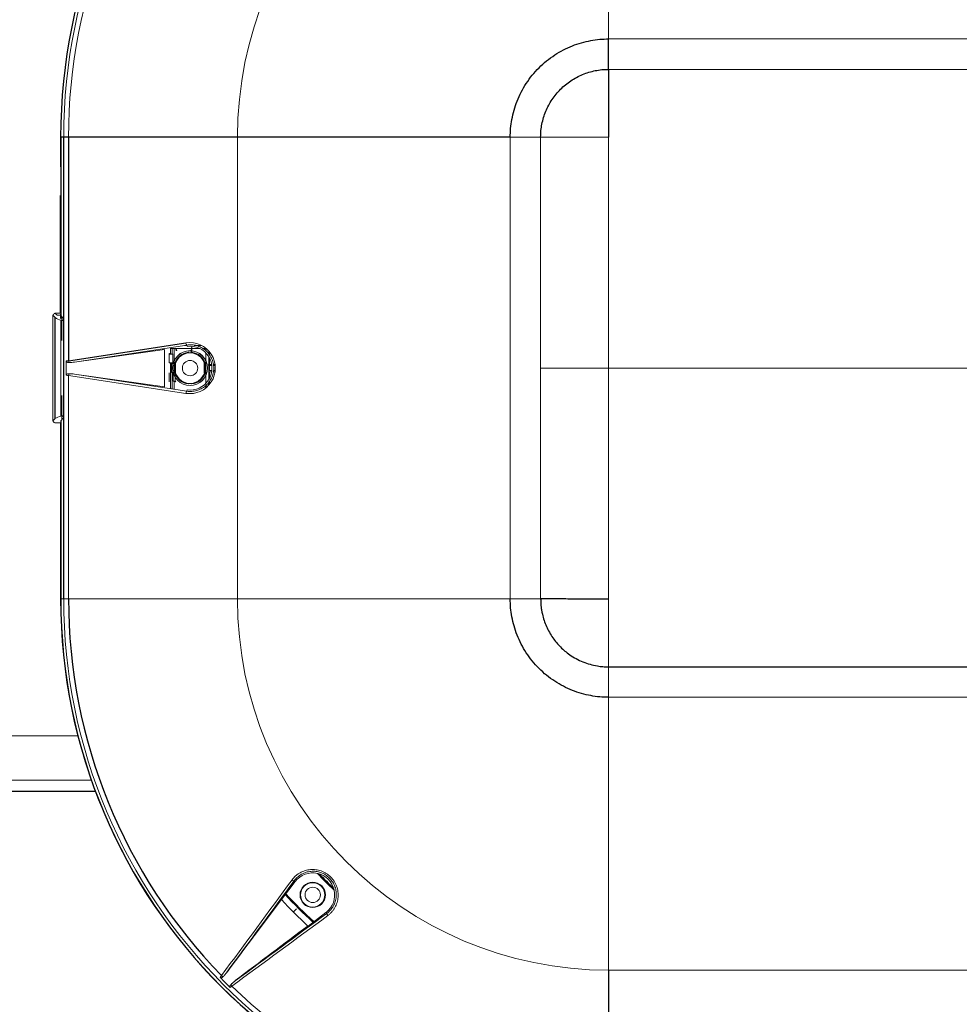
# Paper-space layout '_Top' of a CAD drawing. Header units: millimetres. Extents: x -1506 to 1507, y -605 to 634.
# Tile 11 of 13: x 630 to 1057, y -289 to 159. Entities that reach past the tile are written whole.
import ezdxf

# ---------------------------------------------------------------- set-up
doc = ezdxf.new("R2010")
doc.units = ezdxf.units.MM

psp = doc.layouts.new('_Top')

# ---------------------------------------------------------------- linework, layer by layer
at = {"color": 7, "linetype": 'Continuous', "lineweight": 25}
for p, q in [((897.66, 135.91), (897.66, 149.75)), ((728.77, 105), (648.31, 105)), ((648.36, 105), (648.36, 23.95)), ((649.7, -105), (649.7, 105)), ((651.91, 105), (651.91, 3.38)), ((648.33, 78.48), (648.31, 78.47)), ((648.31, 25.02), (648.31, 78.47)), ((648.36, 78.47), (648.31, 78.47)), ((648.2, 24.11), (648.36, 24.61)), ((651.91, 3.38), (705.35, 11.49)), ((648.36, -23.95), (648.36, -105)), ((648.33, -91.52), (648.33, -78.48)), ((897.66, -135.91), (1257.66, -135.91)), ((664.22, -192.65), (-662.72, -192.65)), ((897.66, -273.89), (897.66, -354.35))]:
    psp.add_line(p, q, dxfattribs=at)
at = {"color": 144, "linetype": 'Continuous', "lineweight": 18}
for p, q in [((897.66, 149.75), (1257.66, 149.75)), ((1257.66, 135.91), (897.66, 135.91)), ((648.31, 91.53), (648.31, 105)), ((728.77, 105), (728.77, -105)), ((866.75, 105), (852.91, 105)), ((852.91, -105), (852.91, 105)), ((866.75, 105), (866.75, -105)), ((648.31, 91.53), (648.33, 91.52)), ((648.33, 78.48), (648.33, 91.52)), ((648.33, 78.48), (648.36, 78.48)), ((644.74, 24.03), (644.74, -24.03)), ((645.66, 23.11), (644.74, 24.03)), ((644.9, 24.03), (644.9, 23.87)), ((645.66, 23.11), (645.66, -23.11)), ((645.74, 25.02), (646.66, 24.11)), ((645.74, 25.02), (648.31, 25.02)), ((645.9, 24.86), (645.74, 24.86)), ((645.77, 22.95), (645.77, -22.95)), ((646.66, 24.11), (648.2, 24.11)), ((648.2, 24.11), (648.2, 22.58)), ((648.2, 22.58), (648.47, 22.75)), ((648.31, 25.02), (648.34, 24.92)), ((648.36, 25.02), (648.31, 25.02)), ((648.36, 24.97), (648.31, 25.02)), ((648.34, 24.92), (648.36, 24.92)), ((649.52, 22.79), (648.36, 23.95)), ((648.47, 22.75), (648.47, 23.84)), ((648.81, 23.5), (648.81, 12.5)), ((648.47, 21.55), (649.36, 22)), ((649.57, 21.8), (648.47, 21.25)), ((648.47, -21.79), (648.47, 21.79)), ((648.47, 21.25), (648.47, 21.25)), ((649.36, 22), (649.57, 22)), ((649.57, 21.79), (649.57, -21.79)), ((705.74, 10.5), (654.67, 2.75)), ((698.32, 6.54), (698.32, 9.38)), ((698.38, 8.87), (698.38, 9.38)), ((704.73, 10.35), (705.77, 10.35)), ((705.74, 10.5), (705.83, 9.91)), ((707.98, 9.97), (707.78, 7.92)), ((707.99, 7.9), (707.99, 9.97)), ((709.14, 10.35), (712.39, 10.35)), ((654.67, 2.75), (695.53, 8.49)), ((669.69, 4.86), (669.69, 5.03)), ((670.07, 4.91), (670.07, 5.09)), ((688.75, 7.92), (688.75, 7.54)), ((688.86, 7.55), (688.86, 7.94)), ((695.01, 8.42), (695.01, 8.87)), ((695.53, 8.49), (695.53, -8.49)), ((699.37, 6.13), (697.69, 6.34)), ((697.69, 6.34), (697.69, 2.36)), ((697.87, 6.6), (699.55, 6.38)), ((707.87, 8.87), (698.38, 8.87)), ((699.02, 8.87), (699.02, 6.45)), ((699.37, 2.43), (699.37, 6.13)), ((700.02, 3.41), (700.02, 8.87)), ((700.68, 8.29), (700.68, 8.54)), ((700.93, 8.03), (701.19, 8.03)), ((707.77, 7.87), (707.71, 7.23)), ((711.8, 8.87), (707.99, 8.87)), ((707.99, 7.21), (707.99, 7.85)), ((714.6, 8.87), (712.94, 8.87)), ((714.36, 8.87), (714.36, 7.94)), ((714.36, 6.97), (714.36, 3.41)), ((715.82, 6.2), (715.82, 7.27)), ((716.17, 7.27), (715.82, 7.27)), ((715.82, 1.66), (715.82, 5.05)), ((716.05, 5.9), (716.05, 7.27)), ((716.05, 1.66), (716.05, 4.63)), ((650.9, 3.27), (650.9, -3.27)), ((657.14, 3.09), (657.14, 3.12)), ((660.77, 3.6), (660.77, 3.67)), ((697.69, 2.36), (699.37, 2.43)), ((698.32, -9.38), (698.32, 2.39)), ((698.72, 2.07), (699.53, 2.07)), ((698.72, 2.07), (698.72, -1.93)), ((699.02, 2.42), (699.02, 2.07)), ((699.57, 2.07), (700.24, 2.07)), ((700.02, 2.07), (700.02, 3.29)), ((700.54, -1.94), (700.54, 2.01)), ((713.65, -2.18), (713.65, 2.31)), ((713.84, 2.01), (713.84, -1.94)), ((714.36, 3.29), (714.36, 1.16)), ((715.81, 1.16), (715.74, 0.85)), ((715.74, -0.85), (715.74, 0.85)), ((717.12, 1.16), (715.81, 1.16)), ((715.82, 1.66), (717.05, 1.66)), ((716.05, -1.16), (716.05, 1.16)), ((717.81, 1.66), (718.6, 1.66)), ((718.66, 1.16), (717.82, 1.16)), ((651.91, -3.38), (651.91, -105)), ((705.35, -11.49), (651.91, -3.38)), ((654.67, -2.75), (705.74, -10.5)), ((695.53, -8.49), (654.67, -2.75)), ((657.33, -3.15), (657.33, -3.12)), ((661.31, -3.68), (661.31, -3.76)), ((661.73, -3.82), (661.73, -3.74)), ((697.63, -6.21), (697.63, -2.22)), ((697.69, -2.22), (697.63, -2.22)), ((697.69, -2.22), (697.69, -6.21)), ((699.49, -1.93), (698.72, -1.93)), ((699.02, -1.93), (699.02, -9.48)), ((700.2, -1.93), (699.54, -1.93)), ((699.59, -2.3), (699.55, -2.3)), ((699.55, -2.3), (699.55, -5.99)), ((700.32, -2.3), (699.64, -2.3)), ((700.02, -2.3), (700.02, -1.93)), ((700.41, -4.04), (700.41, -2.57)), ((700.41, -6.24), (700.41, -4.13)), ((714.36, -1.16), (714.36, -3.29)), ((714.36, -3.41), (714.36, -6.97)), ((715.74, -0.85), (715.81, -1.16)), ((715.81, -1.16), (717.12, -1.16)), ((715.82, -5.05), (715.82, -1.66)), ((717.05, -1.66), (715.82, -1.66)), ((716.05, -4.63), (716.05, -1.66)), ((718.6, -1.66), (717.83, -1.66)), ((717.86, -1.16), (718.66, -1.16)), ((669.69, -5.03), (669.69, -4.86)), ((670.07, -5.09), (670.07, -4.91)), ((688.75, -7.54), (688.75, -7.92)), ((688.86, -7.94), (688.86, -7.55)), ((697.69, -6.21), (697.63, -6.21)), ((699.55, -5.99), (700.66, -5.99)), ((700.02, -9.63), (700.02, -5.99)), ((714.14, -8.26), (714.56, -7.84)), ((714.36, -7.97), (714.36, -8.03)), ((714.36, -8.67), (714.36, -9.07)), ((715.05, -8.33), (714.63, -8.75)), ((715.82, -7.27), (715.82, -6.16)), ((715.82, -7.27), (716.17, -7.27)), ((716.05, -7.27), (716.05, -5.86)), ((648.81, -23.5), (648.81, -12.5)), ((705.74, -10.5), (705.83, -9.91)), ((648.47, -21.25), (649.57, -21.8)), ((648.47, -21.25), (648.47, -21.25)), ((649.36, -22), (648.47, -21.55)), ((649.36, -22), (649.57, -22)), ((644.74, -24.03), (645.66, -23.11)), ((644.9, -23.87), (644.9, -24.03)), ((645.74, -24.86), (648.36, -24.86)), ((648.36, -24.97), (648.31, -25.02)), ((648.31, -78.47), (648.31, -25.02)), ((648.31, -25.02), (648.36, -25.02)), ((649.52, -22.79), (648.36, -23.95)), ((648.31, -78.47), (648.36, -78.47)), ((648.31, -78.47), (648.33, -78.48)), ((648.36, -78.48), (648.33, -78.48)), ((648.33, -91.52), (648.31, -91.53)), ((648.31, -105), (648.31, -91.53)), ((648.33, -91.52), (648.36, -91.52)), ((728.77, -105), (648.31, -105)), ((866.75, -105), (852.91, -105)), ((897.66, -149.75), (897.66, -135.91)), ((1257.66, -149.75), (897.66, -149.75)), ((656.2, -167.25), (-654.7, -167.25)), ((662.33, -187.45), (-660.83, -187.45)), ((748.85, -241.78), (755.06, -233.59)), ((754.59, -233.23), (755.06, -233.59)), ((723.92, -274.86), (748.85, -241.78)), ((754.23, -247.42), (755.72, -245.93)), ((754.54, -247.07), (755.66, -245.95)), ((754.34, -247.28), (754.54, -247.07)), ((769.07, -247.6), (760.88, -253.81)), ((769.43, -248.08), (769.07, -247.6)), ((897.66, -273.89), (1257.66, -273.89))]:
    psp.add_line(p, q, dxfattribs=at)
at = {"color": 144, "linetype": 'Continuous', "lineweight": 18, "flags": 128}
psp.add_lwpolyline([(755.66, -245.95), (755.69, -245.94), (755.72, -245.93)], dxfattribs=at)
at = {"color": 144, "linetype": 'Continuous', "lineweight": 18}
for centre, radius in [((707.19, 0), 7.94), ((707.19, 0), 7.89), ((707.19, 0), 6.94), ((707.19, 0), 3.49), ((763.03, -239.63), 5.77), ((763.03, -239.63), 5.53), ((763.03, -239.63), 3.49)]:
    psp.add_circle(centre, radius, dxfattribs=at)
at = {"color": 7, "linetype": 'Continuous', "lineweight": 25}
for centre, radius, start, end in [((897.66, 105), 249.35, 90, 180), ((707.3, 1.55), 8.52, 357.3986, 0.7526), ((698.65, -7.31), 17.17, 358.7524, 0.1558), ((897.66, -105), 249.3, 180, 270), ((897.66, -105), 245.75, 180, 224.2131), ((754.6, -231.85), 1.38, 223.4763, 269.6068), ((897.66, -105), 181.61, 223.5297, 226.4703)]:
    psp.add_arc(centre, radius, start, end, dxfattribs=at)
at = {"color": 144, "linetype": 'Continuous', "lineweight": 18}
for centre, radius, start, end in [((897.66, 105), 249.3, 90, 180), ((897.66, 105), 247.96, 90, 180), ((897.66, 105), 245.75, 135.7869, 180), ((897.66, 105), 168.89, 90, 180), ((650.39, 29.98), 8.41, 236.6956, 256.7797), ((644.17, 22.02), 5.41, 357.5426, 8.1517), ((707.09, 0), 11.62, 261.361, 98.639), ((706.7, 11.46), 1.35, 178.5904, 225.1548), ((707.19, 0), 10, 262.1693, 97.8307), ((697.94, 6.35), 0.252, 105.9528, 182.1518), ((699.62, 6.14), 0.252, 105.9528, 182.1518), ((707.19, 0), 7.25, 96.3358, 163.3646), ((700.68, 8.04), 0.509, 359.77, 89.8101), ((700.68, 8.04), 0.255, 359.1993, 89.5501), ((714.72, 6.95), 7.02, 177.7661, 180.0537), ((707.19, 0), 7.25, 16.6354, 83.6642), ((698.65, 7.31), 17.17, 359.8442, 1.2476), ((658.14, -58.56), 62.25, 95.7434, 96.6787), ((654.51, 3.67), 2.62, 186.4395, 205.6186), ((651.75, 22.88), 20.34, 271.136, 278.2406), ((707.19, 0), 7.25, 174.7504, 185.2496), ((706.74, 0), 6.82, 162.2815, 169.6512), ((713.9, 2.32), 0.252, 181.7403, 255.541), ((707.64, 0), 6.82, 10.3488, 17.7185), ((707.19, 0), 7.25, 354.7504, 5.2496), ((658.14, 58.56), 62.25, 263.3213, 264.2566), ((654.51, -3.67), 2.62, 154.3814, 173.5605), ((651.75, -22.88), 20.34, 81.7594, 88.864), ((706.74, 0), 6.82, 190.3488, 197.7185), ((707.19, 0), 7.25, 196.6354, 263.6642), ((707.19, 0), 7.25, 276.3358, 343.3646), ((713.9, -2.18), 0.252, 104.459, 178.2597), ((707.64, 0), 6.82, 342.2815, 349.6512), ((707.3, -1.55), 8.52, 359.2474, 2.6014), ((700.41, -5.99), 0.254, 269.9334, 359.6467), ((714.63, -8.26), 0.494, 179.8119, 270.1881), ((715.05, -7.84), 0.494, 179.8119, 270.1881), ((706.7, -11.46), 1.35, 134.8452, 181.4096), ((650.39, -29.98), 8.41, 103.2203, 123.3044), ((644.17, -22.02), 5.41, 351.8483, 2.4574), ((897.66, -105), 249.35, 180, 270), ((897.66, -105), 247.96, 180, 270), ((897.66, -105), 168.89, 180, 270), ((763.03, -239.63), 10, 307.1693, 142.8307), ((897.66, -105), 182.07, 223.2941, 226.7059), ((897.66, -105), 181.92, 223.3649, 226.6351), ((897.66, -105), 202.13, 222.5883, 227.4117), ((897.66, -105), 199.34, 222.4435, 227.5565), ((897.66, -105), 199.02, 222.4268, 227.5732), ((897.66, -105), 198.87, 222.4189, 227.5811), ((770.81, -248.07), 1.38, 180.3932, 226.5237), ((897.66, -105), 246.76, 224.2409, 225.7591), ((723.16, -274.32), 2.63, 231.3931, 250.5561), ((728.35, -279.5), 2.63, 199.4439, 218.6069), ((897.66, -105), 245.75, 225.7869, 270)]:
    psp.add_arc(centre, radius, start, end, dxfattribs=at)
for points, knots in [([(897.66, 149.75), (897.66, 152.53), (897.66, 155.48), (897.66, 161.71), (897.66, 164.97), (897.66, 171.75), (897.66, 175.26), (897.66, 182.46), (897.66, 189.84), (897.66, 197.36), (897.66, 204.86), (897.66, 208.6), (897.66, 219.63), (897.66, 226.74), (897.66, 239.73), (897.66, 245.59), (897.66, 253.12), (897.66, 255.41), (897.66, 259.55), (897.66, 261.39), (897.66, 264.63), (897.66, 266.03), (897.66, 267.82), (897.66, 268.37), (897.66, 269.37), (897.66, 271.65), (897.66, 272.95), (897.66, 273.89)], [0, 0, 0, 0, 0.0625, 0.0625, 0.125, 0.125, 0.1875, 0.1875, 0.25, 0.3125, 0.3125, 0.375, 0.375, 0.5, 0.5, 0.625, 0.625, 0.6875, 0.6875, 0.75, 0.75, 0.8125, 0.8125, 0.84375, 0.84375, 0.875, 1, 1, 1, 1]), ([(897.66, 105.06), (889.42, 105.05), (877.97, 105.04), (871.04, 105.02), (868.24, 105.01), (867.23, 105), (866.75, 105)], [0, 0, 0, 0, 0.372322, 0.686161, 0.846126, 1, 1, 1, 1]), ([(645.74, 24.86), (645.52, 24.86), (645.3, 24.77), (644.99, 24.46), (644.9, 24.25), (644.9, 24.03)], [2.357564, 2.357564, 2.357564, 2.357564, 3.141593, 3.141593, 3.925621, 3.925621, 3.925621, 3.925621]), ([(705.74, -10.5), (706.12, -10.56), (706.49, -10.6), (707.24, -10.63), (707.62, -10.63), (708.75, -10.56), (709.48, -10.44), (710.92, -10.04), (711.63, -9.75), (712.97, -9.05), (713.59, -8.64), (714.47, -7.9), (714.75, -7.64), (715.28, -7.09), (715.53, -6.8), (716, -6.19), (716.21, -5.88), (716.62, -5.22), (716.8, -4.88), (717.3, -3.82), (717.55, -3.09), (717.81, -1.95), (717.87, -1.56), (717.96, -0.79), (717.98, -0.4), (717.98, 0.38), (717.96, 0.77), (717.87, 1.54), (717.81, 1.93), (717.55, 3.08), (717.3, 3.81), (716.81, 4.86), (716.63, 5.21), (716.22, 5.87), (716, 6.18), (715.54, 6.79), (715.29, 7.08), (714.76, 7.63), (714.48, 7.89), (713.6, 8.63), (712.97, 9.05), (711.97, 9.58), (711.62, 9.74), (710.92, 10.02), (710.57, 10.14), (709.85, 10.34), (709.48, 10.42), (708.74, 10.54), (708.37, 10.58), (707.24, 10.65), (706.49, 10.62), (705.74, 10.5)], [0, 0, 0, 0, 0.03125, 0.03125, 0.0625, 0.0625, 0.125, 0.125, 0.1875, 0.1875, 0.25, 0.25, 0.28125, 0.28125, 0.3125, 0.3125, 0.34375, 0.34375, 0.375, 0.375, 0.4375, 0.4375, 0.46875, 0.46875, 0.5, 0.5, 0.53125, 0.53125, 0.5625, 0.5625, 0.625, 0.625, 0.65625, 0.65625, 0.6875, 0.6875, 0.71875, 0.71875, 0.75, 0.75, 0.8125, 0.8125, 0.84375, 0.84375, 0.875, 0.875, 0.90625, 0.90625, 0.9375, 0.9375, 1, 1, 1, 1]), ([(706.67, 6.94), (706.85, 6.96), (707.02, 6.96), (707.36, 6.96), (707.53, 6.96), (707.7, 6.94)], [0, 0, 0, 0, 0.5, 0.5, 1, 1, 1, 1]), ([(652.15, 2.54), (652.02, 2.54), (651.89, 2.55), (651.62, 2.58), (651.49, 2.61), (651.24, 2.72), (651.13, 2.79), (650.96, 3), (650.9, 3.13), (650.9, 3.27)], [0, 0, 0, 0, 0.25, 0.25, 0.5, 0.5, 0.75, 0.75, 1, 1, 1, 1]), ([(700.03, 1.22), (700.03, 1.21), (700.03, 1.2), (700.02, 1.17), (700.02, 1.15), (700.01, 1.1), (700.01, 1.07), (700, 1.01), (699.99, 0.98), (699.99, 0.9), (699.98, 0.86), (699.97, 0.76), (699.97, 0.71), (699.97, 0.66)], [0, 0, 0, 0, 0.03125, 0.03125, 0.0625, 0.0625, 0.125, 0.125, 0.25, 0.25, 0.5, 0.5, 1, 1, 1, 1]), ([(714.41, 0.66), (714.41, 0.71), (714.4, 0.76), (714.4, 0.86), (714.39, 0.9), (714.38, 0.98), (714.38, 1.01), (714.37, 1.07), (714.37, 1.1), (714.36, 1.15), (714.36, 1.17), (714.35, 1.2), (714.35, 1.21), (714.35, 1.22)], [0, 0, 0, 0, 0.5, 0.5, 0.75, 0.75, 0.875, 0.875, 0.9375, 0.9375, 0.96875, 0.96875, 1, 1, 1, 1]), ([(652.15, -2.54), (652.02, -2.54), (651.89, -2.55), (651.62, -2.58), (651.49, -2.61), (651.24, -2.72), (651.13, -2.79), (650.96, -3), (650.9, -3.13), (650.9, -3.27)], [0, 0, 0, 0, 0.25, 0.25, 0.5, 0.5, 0.75, 0.75, 1, 1, 1, 1]), ([(699.97, -0.66), (699.97, -0.71), (699.97, -0.76), (699.98, -0.86), (699.99, -0.9), (699.99, -0.98), (700, -1.01), (700.01, -1.07), (700.01, -1.1), (700.02, -1.15), (700.02, -1.17), (700.03, -1.2), (700.03, -1.21), (700.03, -1.22)], [0, 0, 0, 0, 0.5, 0.5, 0.75, 0.75, 0.875, 0.875, 0.9375, 0.9375, 0.96875, 0.96875, 1, 1, 1, 1]), ([(714.35, -1.22), (714.35, -1.21), (714.35, -1.2), (714.36, -1.17), (714.36, -1.15), (714.37, -1.1), (714.37, -1.07), (714.38, -1.01), (714.38, -0.98), (714.39, -0.9), (714.4, -0.86), (714.4, -0.76), (714.41, -0.71), (714.41, -0.66)], [0, 0, 0, 0, 0.03125, 0.03125, 0.0625, 0.0625, 0.125, 0.125, 0.25, 0.25, 0.5, 0.5, 1, 1, 1, 1]), ([(897.66, 0), (891.31, 0), (881.25, 0), (872.83, 0), (868.73, 0), (867.4, 0), (866.75, 0)], [0, 0, 0, 0, 0.372322, 0.686161, 0.846126, 1, 1, 1, 1]), ([(707.7, -6.94), (707.53, -6.96), (707.36, -6.96), (707.02, -6.96), (706.85, -6.96), (706.67, -6.94)], [0, 0, 0, 0, 0.5, 0.5, 1, 1, 1, 1]), ([(644.9, -24.03), (644.9, -24.25), (644.99, -24.46), (645.3, -24.77), (645.52, -24.86), (645.74, -24.86)], [2.357564, 2.357564, 2.357564, 2.357564, 3.141593, 3.141593, 3.925621, 3.925621, 3.925621, 3.925621]), ([(852.91, -105), (850.14, -105), (847.18, -105), (840.96, -105), (837.69, -105), (830.91, -105), (827.4, -105), (820.2, -105), (812.83, -105), (805.31, -105), (797.81, -105), (794.07, -105), (783.04, -105), (775.93, -105), (762.94, -105), (757.07, -105), (749.54, -105), (747.25, -105), (743.11, -105), (741.27, -105), (738.03, -105), (736.63, -105), (734.84, -105), (734.29, -105), (733.29, -105), (731.02, -105), (729.71, -105), (728.77, -105)], [0, 0, 0, 0, 0.0625, 0.0625, 0.125, 0.125, 0.1875, 0.1875, 0.25, 0.3125, 0.3125, 0.375, 0.375, 0.5, 0.5, 0.625, 0.625, 0.6875, 0.6875, 0.75, 0.75, 0.8125, 0.8125, 0.84375, 0.84375, 0.875, 1, 1, 1, 1]), ([(897.66, -135.91), (897.66, -135.78), (897.66, -135.51), (897.66, -135.1), (897.66, -134.7), (897.66, -133.91), (897.66, -132.75), (897.66, -131.21), (897.66, -129.68), (897.66, -128.15), (897.66, -125.35), (897.66, -121.26), (897.66, -115.88), (897.66, -110.48), (897.66, -106.86), (897.66, -105.06)], [0, 0, 0, 0, 0.013299, 0.026537, 0.039742, 0.053025, 0.102934, 0.15304, 0.202483, 0.251783, 0.301801, 0.475393, 0.64905, 0.824509, 1, 1, 1, 1]), ([(897.66, -149.75), (897.66, -150.1), (897.66, -150.45), (897.66, -158.27), (897.66, -166.99), (897.66, -185.83), (897.66, -195.92), (897.66, -215.66), (897.66, -225.3), (897.66, -242.38), (897.66, -249.8), (897.66, -258.53), (897.66, -261.04), (897.66, -265.29), (897.66, -267.02), (897.66, -271.22), (897.66, -272.65), (897.66, -273.89)], [0.2440624, 0.2440624, 0.2440624, 0.2440624, 0.25, 0.25, 0.375, 0.375, 0.5, 0.5, 0.625, 0.625, 0.75, 0.75, 0.8125, 0.8125, 0.875, 0.875, 1, 1, 1, 1]), ([(753.6, -232.8), (754.09, -232.13), (754.64, -231.53), (755.56, -230.71), (755.88, -230.46), (756.55, -229.98), (756.91, -229.76), (757.98, -229.15), (758.73, -228.83), (759.92, -228.46), (760.33, -228.36), (761.14, -228.2), (761.55, -228.14), (762.38, -228.07), (762.79, -228.06), (763.62, -228.08), (764.05, -228.11), (765.3, -228.28), (766.12, -228.47), (767.3, -228.9), (767.69, -229.07), (768.46, -229.44), (768.83, -229.65), (769.91, -230.33), (770.57, -230.86), (771.48, -231.77), (771.76, -232.09), (772.3, -232.75), (772.54, -233.1), (773, -233.81), (773.21, -234.18), (773.58, -234.95), (773.75, -235.34), (774.18, -236.53), (774.38, -237.34), (774.61, -239.02), (774.62, -239.86), (774.52, -241.1), (774.46, -241.51), (774.3, -242.33), (774.2, -242.73), (773.84, -243.91), (773.52, -244.67), (772.91, -245.75), (772.69, -246.1), (772.21, -246.77), (771.96, -247.09), (771.42, -247.71), (771.13, -248), (770.52, -248.56), (770.2, -248.82), (769.86, -249.07)], [0, 0, 0, 0, 0.0625, 0.0625, 0.09375, 0.09375, 0.125, 0.125, 0.1875, 0.1875, 0.21875, 0.21875, 0.25, 0.25, 0.28125, 0.28125, 0.3125, 0.3125, 0.375, 0.375, 0.40625, 0.40625, 0.4375, 0.4375, 0.5, 0.5, 0.53125, 0.53125, 0.5625, 0.5625, 0.59375, 0.59375, 0.625, 0.625, 0.6875, 0.6875, 0.75, 0.75, 0.78125, 0.78125, 0.8125, 0.8125, 0.875, 0.875, 0.90625, 0.90625, 0.9375, 0.9375, 0.96875, 0.96875, 1, 1, 1, 1]), ([(769.43, -248.08), (769.74, -247.85), (770.03, -247.61), (770.59, -247.1), (770.85, -246.84), (771.34, -246.28), (771.58, -245.99), (772.01, -245.38), (772.22, -245.06), (772.77, -244.07), (773.07, -243.39), (773.52, -241.95), (773.67, -241.19), (773.8, -239.68), (773.78, -238.92), (773.59, -237.38), (773.41, -236.63), (773.01, -235.54), (772.86, -235.18), (772.52, -234.48), (772.33, -234.14), (771.7, -233.16), (771.21, -232.55), (770.1, -231.43), (769.49, -230.95), (768.5, -230.33), (768.16, -230.14), (767.46, -229.79), (767.1, -229.64), (766.01, -229.25), (765.26, -229.07), (764.11, -228.93), (763.73, -228.9), (762.97, -228.88), (762.59, -228.9), (761.84, -228.97), (761.46, -229.02), (760.72, -229.17), (760.35, -229.26), (759.27, -229.6), (758.58, -229.9), (757.6, -230.45), (757.28, -230.65), (756.67, -231.09), (756.38, -231.32), (755.54, -232.07), (755.04, -232.62), (754.59, -233.23)], [0, 0, 0, 0, 0.03125, 0.03125, 0.0625, 0.0625, 0.09375, 0.09375, 0.125, 0.125, 0.1875, 0.1875, 0.25, 0.25, 0.3125, 0.3125, 0.375, 0.375, 0.40625, 0.40625, 0.4375, 0.4375, 0.5, 0.5, 0.5625, 0.5625, 0.59375, 0.59375, 0.625, 0.625, 0.6875, 0.6875, 0.71875, 0.71875, 0.75, 0.75, 0.78125, 0.78125, 0.8125, 0.8125, 0.875, 0.875, 0.90625, 0.90625, 0.9375, 0.9375, 1, 1, 1, 1]), ([(720.88, -277.16), (720.98, -277.04), (721.08, -276.91), (721.29, -276.65), (721.4, -276.51), (721.52, -276.37)], [0, 0, 0, 0, 0.5, 0.5, 1, 1, 1, 1]), ([(722.29, -276.79), (722.19, -276.89), (722.09, -276.98), (721.88, -277.14), (721.76, -277.21), (721.51, -277.31), (721.38, -277.34), (721.11, -277.31), (720.98, -277.26), (720.88, -277.16)], [0, 0, 0, 0, 0.25, 0.25, 0.5, 0.5, 0.75, 0.75, 1, 1, 1, 1]), ([(723.92, -274.86), (723.67, -275.2), (723.41, -275.53), (722.86, -276.18), (722.58, -276.49), (722.29, -276.79)], [0, 0, 0, 0, 0.5, 0.5, 1, 1, 1, 1]), ([(725.87, -280.38), (725.77, -280.47), (725.68, -280.57), (725.52, -280.78), (725.45, -280.9), (725.35, -281.15), (725.32, -281.29), (725.35, -281.56), (725.41, -281.69), (725.5, -281.78)], [0, 0, 0, 0, 0.25, 0.25, 0.5, 0.5, 0.75, 0.75, 1, 1, 1, 1]), ([(726.29, -281.14), (726.15, -281.26), (726.02, -281.37), (725.75, -281.58), (725.62, -281.69), (725.5, -281.78)], [0, 0, 0, 0, 0.5, 0.5, 1, 1, 1, 1])]:
    psp.add_open_spline(points, degree=3, knots=knots, dxfattribs=at)
at = {"color": 7, "linetype": 'Continuous', "lineweight": 25}
for points, knots in [([(852.91, 105), (852.91, 107.64), (853.15, 110.37), (854.17, 115.91), (854.96, 118.72), (857.14, 124.23), (858.53, 126.93), (861.88, 132.05), (863.83, 134.46), (868.2, 138.83), (870.62, 140.78), (875.73, 144.13), (878.44, 145.52), (883.94, 147.7), (886.75, 148.49), (892.29, 149.52), (895.03, 149.75), (897.66, 149.75)], [0, 0, 0, 0, 0.125, 0.125, 0.25, 0.25, 0.375, 0.375, 0.5, 0.5, 0.625, 0.625, 0.75, 0.75, 0.875, 0.875, 1, 1, 1, 1]), ([(866.75, 105), (866.78, 106.01), (866.83, 108.03), (867.14, 110.04), (867.34, 111.03), (867.54, 112.02), (868.03, 113.99), (868.71, 115.9), (869.1, 116.83), (869.49, 117.77), (870.35, 119.6), (871.4, 121.33), (871.96, 122.18), (872.52, 123.02), (873.73, 124.64), (875.09, 126.14), (876.52, 127.58), (878.02, 128.94), (879.65, 130.14), (880.49, 130.7), (881.33, 131.27), (883.07, 132.31), (884.9, 133.17), (885.83, 133.56), (886.77, 133.95), (888.67, 134.63), (890.64, 135.12), (891.63, 135.32), (892.62, 135.52), (894.63, 135.83), (896.65, 135.89), (897.66, 135.91)], [0, 0, 0, 0, 0.0625, 0.125, 0.125, 0.125, 0.1875, 0.25, 0.25, 0.25, 0.3125, 0.375, 0.375, 0.375, 0.4375, 0.5, 0.5, 0.5625, 0.625, 0.625, 0.625, 0.6875, 0.75, 0.75, 0.75, 0.8125, 0.875, 0.875, 0.875, 0.9375, 1, 1, 1, 1]), ([(897.66, 135.91), (897.66, 135.6), (897.66, 132.85), (897.66, 121.17), (897.66, 105.06)], [0.5662346, 0.5662346, 0.5662346, 0.5662346, 0.6162346, 1, 1, 1, 1]), ([(852.91, 105), (852.56, 105), (852.21, 105), (844.4, 105), (835.67, 105), (816.84, 105), (806.75, 105), (787, 105), (777.36, 105), (760.28, 105), (752.86, 105), (744.14, 105), (741.62, 105), (737.37, 105), (735.64, 105), (731.44, 105), (730.01, 105), (728.77, 105)], [0.2440624, 0.2440624, 0.2440624, 0.2440624, 0.25, 0.25, 0.375, 0.375, 0.5, 0.5, 0.625, 0.625, 0.75, 0.75, 0.8125, 0.8125, 0.875, 0.875, 1, 1, 1, 1]), ([(897.66, -149.75), (895.03, -149.75), (892.29, -149.52), (886.75, -148.49), (883.94, -147.7), (878.44, -145.52), (875.73, -144.13), (870.62, -140.78), (868.2, -138.83), (863.83, -134.46), (861.88, -132.05), (858.53, -126.93), (857.14, -124.23), (854.96, -118.72), (854.17, -115.91), (853.15, -110.37), (852.91, -107.64), (852.91, -105)], [0, 0, 0, 0, 0.125, 0.125, 0.25, 0.25, 0.375, 0.375, 0.5, 0.5, 0.625, 0.625, 0.75, 0.75, 0.875, 0.875, 1, 1, 1, 1]), ([(897.66, -105.06), (896.54, -105.06), (894.29, -105.05), (890.91, -105.05), (887.54, -105.05), (884.16, -105.04), (880.78, -105.04), (877.27, -105.03), (873.62, -105.03), (870.65, -105.02), (868.51, -105.01), (867.55, -105), (866.96, -105), (866.82, -105), (866.75, -105)], [0, 0, 0, 0, 0.109174, 0.218086, 0.327018, 0.436185, 0.545487, 0.654725, 0.776932, 0.899437, 0.942755, 0.986037, 0.993017, 1, 1, 1, 1]), ([(866.75, -105), (866.76, -105.29), (866.77, -105.88), (866.81, -106.76), (866.86, -107.64), (866.94, -108.51), (867.05, -109.37), (867.18, -110.22), (867.34, -111.06), (867.67, -112.59), (868.28, -114.77), (869.35, -117.54), (870.68, -120.19), (872.7, -123.41), (875.69, -126.97), (879.37, -130.06), (882.87, -132.22), (885.96, -133.68), (889.2, -134.8), (891.84, -135.39), (893.8, -135.69), (895.08, -135.81), (896.37, -135.88), (897.23, -135.9), (897.66, -135.91)], [0, 0, 0, 0, 0.01796, 0.036357, 0.054654, 0.07251, 0.090271, 0.107994, 0.125723, 0.143488, 0.204435, 0.265475, 0.326481, 0.387508, 0.500024, 0.612544, 0.68298, 0.753408, 0.823883, 0.894202, 0.920309, 0.946507, 0.973465, 1, 1, 1, 1]), ([(727.8, -278.74), (727.46, -278.99), (727.13, -279.26), (726.49, -279.8), (726.17, -280.08), (725.87, -280.38)], [0, 0, 0, 0, 0.5, 0.5, 1, 1, 1, 1])]:
    psp.add_open_spline(points, degree=3, knots=knots, dxfattribs=at)
at = {"color": 144, "linetype": 'Continuous', "lineweight": 18}
for points in [[(897.66, 0), (897.66, 44.96), (897.66, 81.29), (897.66, 105.06)], [(706.67, 6.94), (706.58, 7.03), (706.48, 7.12), (706.39, 7.21)], [(707.7, 6.94), (707.8, 7.03), (707.89, 7.12), (707.99, 7.21)], [(897.66, -105.06), (897.66, -81.29), (897.66, -44.96), (897.66, 0)], [(1077.66, 0), (996.36, 0), (933.1, 0), (897.66, 0)], [(706.39, -7.21), (706.48, -7.12), (706.58, -7.03), (706.67, -6.94)], [(707.99, -7.21), (707.89, -7.12), (707.8, -7.03), (707.7, -6.94)], [(721.52, -276.37), (732.21, -261.85), (742.9, -247.33), (753.6, -232.8)], [(769.86, -249.07), (755.34, -259.76), (740.81, -270.45), (726.29, -281.14)], [(727.8, -278.74), (741.67, -268.52), (755.55, -258.3), (769.43, -248.08)]]:
    psp.add_open_spline(points, degree=3, dxfattribs=at)
at = {"color": 7, "linetype": 'Continuous', "lineweight": 25}
for points in [[(754.59, -233.23), (744.36, -247.11), (734.14, -260.99), (723.92, -274.86)], [(760.88, -253.81), (749.85, -262.12), (738.83, -270.43), (727.8, -278.74)]]:
    psp.add_open_spline(points, degree=3, dxfattribs=at)

doc.saveas('drawing.dxf')
